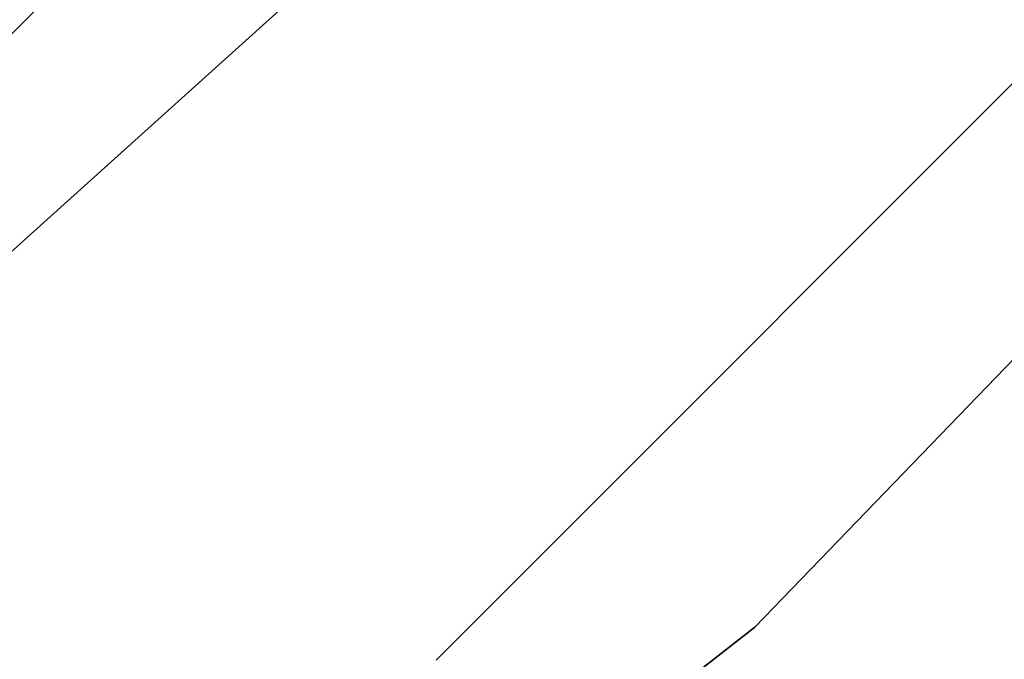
# Model space of a CAD drawing. Header units: millimetres. Extents: x -150 to 150, y -150 to 150.
# Tile 158 of 222: x 68.35 to 76.28, y -82.75 to -77.6. Entities that reach past the tile are written whole.
import ezdxf

# ---------------------------------------------------------------- set-up
doc = ezdxf.new("R2010")
doc.units = ezdxf.units.MM
doc.header["$LTSCALE"] = 25.4
doc.layers.get('0').update_dxf_attribs({"true_color": 0xff5454})

# ---------------------------------------------------------------- blocks, each defined once
blk = doc.blocks.new('CAMELEON-CANOPY-A-8566-8564-8565-8563.STL#2')
at = {"color": 0}
mesh = blk.add_polyface(dxfattribs=at)
corners = [(78.2201, -67.7781, 19.1822), (67.7781, -78.2201, 17.1822), (67.7781, -78.2201, 19.1822), (78.2201, -67.7781, 17.1822)]
mesh.append_faces([[corners[k] for k in face] for face in [(0, 1, 2), (1, 0, 3)]], dxfattribs={"vtx0": -1, "color": 0})
mesh = blk.add_polyface(dxfattribs=at)
corners = [(78.2201, -67.7781, 23.6822), (67.7781, -78.2201, 20.6822), (67.7781, -78.2201, 23.6822), (78.2201, -67.7781, 20.6822)]
mesh.append_faces([[corners[k] for k in face] for face in [(0, 1, 2), (1, 0, 3)]], dxfattribs={"vtx0": -1, "color": 0})
mesh = blk.add_polyface(dxfattribs=at)
corners = [(85.0309, -71.3494, 2.8729), (74.2735, -82.4891, 16.8729), (74.2735, -82.4891, 2.8729), (85.0309, -71.3494, 16.8729)]
mesh.append_faces([[corners[k] for k in face] for face in [(0, 1, 2), (1, 0, 3)]], dxfattribs={"vtx0": -1, "color": 0})
mesh = blk.add_polyface(dxfattribs=at)
corners = [(82.7546, -71.7072, 16.8729), (71.7072, -82.7546, 4.3729), (71.7072, -82.7546, 16.8729), (82.7546, -71.7072, 4.3729)]
mesh.append_faces([[corners[k] for k in face] for face in [(0, 1, 2), (1, 0, 3)]], dxfattribs={"vtx0": -1, "color": 0})
mesh = blk.add_polyface(dxfattribs=at)
corners = [(75.5307, -72.9391, 23.6822), (64.6445, -82.7411, 17.1822), (75.5307, -72.9391, 17.1822), (64.6445, -82.7411, 23.6822)]
mesh.append_faces([[corners[k] for k in face] for face in [(0, 1, 2), (1, 0, 3)]], dxfattribs={"vtx0": -1, "color": 0})
mesh = blk.add_polyface(dxfattribs=at)
corners = [(74.2735, -82.4891, 16.8729), (62.0704, -92.0232, 2.8729), (74.2735, -82.4891, 2.8729), (62.0704, -92.0232, 16.8729)]
mesh.append_faces([[corners[k] for k in face] for face in [(0, 1, 2), (1, 0, 3)]], dxfattribs={"vtx0": -1, "color": 0})

msp = doc.modelspace()

# ---------------------------------------------------------------- block references
at = {"color": 250, "true_color": 0x262626}
msp.add_blockref('CAMELEON-CANOPY-A-8566-8564-8565-8563.STL#2', (0, 0), dxfattribs=at)

doc.saveas('drawing.dxf')
